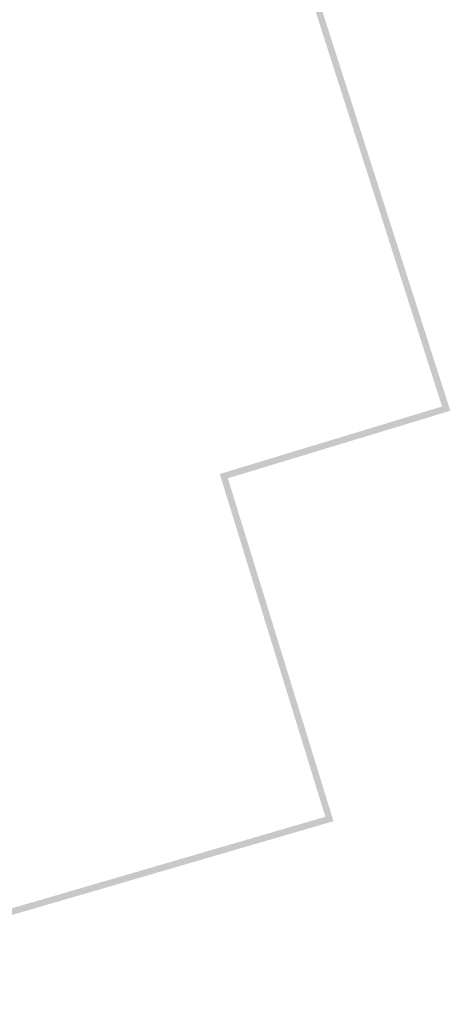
# Model space of a CAD drawing. Header units: metres. Extents: x 102852 to 106916, y 385458 to 392749.
# Tile 18 of 68: x 104631 to 104658, y 386053 to 386114. Entities that reach past the tile are written whole.
import ezdxf

# ---------------------------------------------------------------- set-up
doc = ezdxf.new("R2010")
doc.units = ezdxf.units.M
doc.layers.add('0-HAAG', color=82, linetype='Continuous', lineweight=30)

msp = doc.modelspace()

# ---------------------------------------------------------------- hatches: boundary and pattern name
at = {"layer": '0-HAAG', "ltscale": 0.2, "true_color": 0x136734}
for points in [[(104564.184, 386101.756), (104569.994, 386082.036), (104580.226, 386085.447), (104586.236, 386067.324), (104605.672, 386073.156), (104612.176, 386053.036), (104650.778, 386064.307), (104644.28, 386085.411), (104657.961, 386089.565), (104645.853, 386127.411), (104645.433, 386128.766), (104655.45, 386131.782), (104649.838, 386149.742), (104644.049, 386169.16), (104643.916, 386169.54), (104635.788, 386167.129), (104627.633, 386164.579), (104616.694, 386161.244), (104608.3, 386158.621), (104611.335, 386148.869), (104612.047, 386149.099), (104609.289, 386157.973), (104643.601, 386168.716), (104649.456, 386149.624), (104654.948, 386132.048), (104644.931, 386129.033), (104645.472, 386127.289), (104657.456, 386089.83), (104643.779, 386085.677), (104650.276, 386064.578), (104612.437, 386053.528), (104605.933, 386073.652), (104586.493, 386067.819), (104580.479, 386085.953), (104570.261, 386082.546), (104564.567, 386101.873), (104564.184, 386101.756), (104631.711, 386165.854), (104627.633, 386164.579), (104610.668, 386153.536), (104609.289, 386157.973), (104631.462, 386164.915), (104643.601, 386168.716)], [(104564.184, 386101.756), (104569.994, 386082.036), (104580.226, 386085.447), (104586.236, 386067.324), (104605.672, 386073.156), (104612.176, 386053.036), (104650.778, 386064.307), (104644.28, 386085.411), (104657.961, 386089.565), (104645.853, 386127.411), (104645.433, 386128.766), (104655.45, 386131.782), (104649.838, 386149.742), (104644.049, 386169.16), (104643.916, 386169.54), (104635.788, 386167.129), (104627.633, 386164.579), (104616.694, 386161.244), (104608.3, 386158.621), (104611.335, 386148.869), (104612.047, 386149.099), (104609.289, 386157.973), (104643.601, 386168.716), (104649.456, 386149.624), (104654.948, 386132.048), (104644.931, 386129.033), (104645.472, 386127.289), (104657.456, 386089.83), (104643.779, 386085.677), (104650.276, 386064.578), (104612.437, 386053.528), (104605.933, 386073.652), (104586.493, 386067.819), (104580.479, 386085.953), (104570.261, 386082.546), (104564.567, 386101.873), (104564.184, 386101.756), (104616.966, 386160.377), (104627.879, 386163.793), (104636.033, 386166.346), (104643.601, 386168.716)]]:
    msp.add_hatch(color=116, dxfattribs=at).paths.add_polyline_path(points)

doc.saveas('drawing.dxf')
